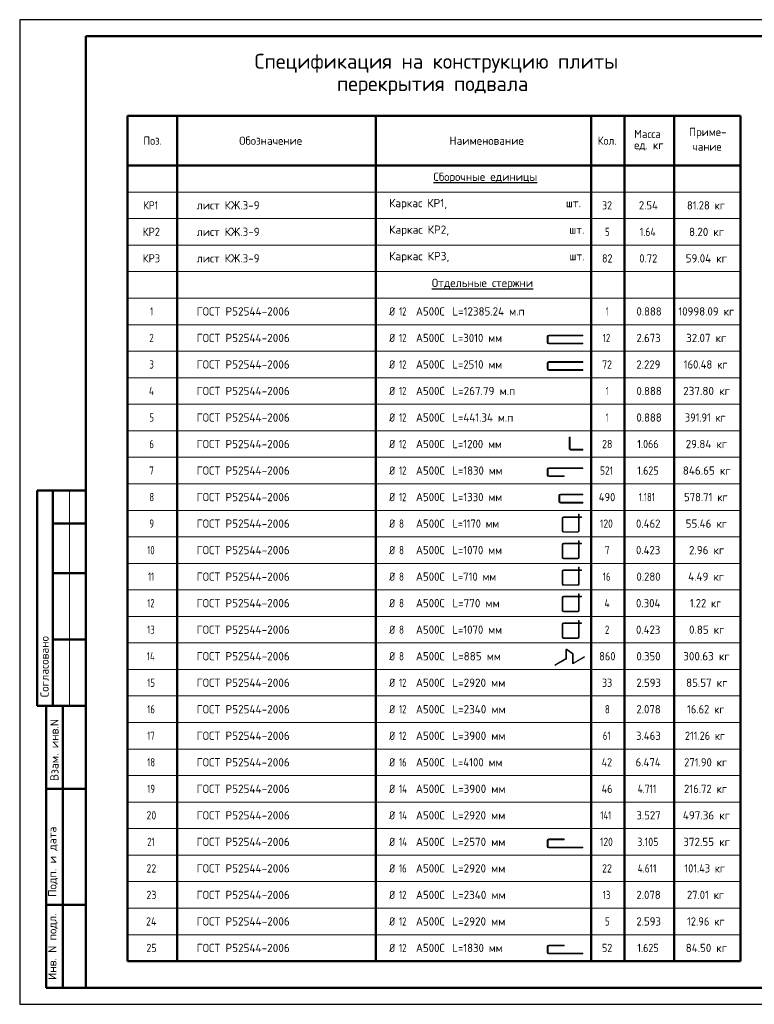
# Model space of a CAD drawing. Header units: millimetres. Extents: x 0 to 42000, y 0 to 29700.
# Tile 1 of 3: x 0 to 22170, y 0 to 29700. Entities that reach past the tile are written whole.
import ezdxf

# ---------------------------------------------------------------- set-up
doc = ezdxf.new("R2010")
doc.units = ezdxf.units.MM
doc.layers.add('Standard', color=7, linetype='Continuous', lineweight=25)
doc.styles.add('ISOCPEUR', font='txt')

msp = doc.modelspace()

# ---------------------------------------------------------------- linework, layer by layer
at = {"layer": 'Standard', "color": 7, "linetype": 'Continuous', "lineweight": 25, "transparency": 33554687}
msp.add_line((2000, 29200), (2000, 1058), dxfattribs=at)
at = {"layer": 'Standard', "color": 7, "linetype": 'Continuous', "lineweight": 50, "transparency": 33554687}
for p, q in [((21750, 26800), (3250, 26800)), ((3250, 26800), (3250, 25300)), ((4750, 26800), (4750, 25300)), ((10750, 26800), (10750, 25300)), ((17250, 26800), (17250, 25300)), ((18250, 26800), (18250, 25300)), ((19750, 26800), (19750, 25300)), ((21750, 26800), (21750, 25300)), ((21750, 25300), (3250, 25300)), ((3250, 25300), (3250, 1300)), ((4750, 25300), (4750, 1300)), ((10750, 25300), (10750, 1300)), ((17250, 25300), (17250, 1300)), ((18250, 25300), (18250, 1300)), ((19750, 25300), (19750, 1300)), ((21750, 25300), (21750, 1300)), ((6, 15500), (0, 15500)), ((2000, 15500), (527, 15500)), ((527, 15500), (527, 9000)), ((527, 15500), (527, 9000)), ((1000, 15500), (1000, 9000)), ((2000, 14500), (1000, 14500)), ((2000, 13000), (1000, 13000)), ((2000, 11000), (1000, 11000)), ((0, 9000), (6, 9000)), ((527, 9000), (2000, 9000)), ((800, 500), (800, 9000)), ((800, 500), (800, 9000)), ((1300, 500), (1300, 9000)), ((800, 6500), (2000, 6500)), ((800, 3000), (2000, 3000)), ((3250, 1300), (21750, 1300)), ((2000, 500), (800, 500))]:
    msp.add_line(p, q, dxfattribs=at)
at = {"layer": 'Standard', "color": 7, "linetype": 'Continuous', "lineweight": 13, "transparency": 33554687}
for p, q in [((21750, 24500), (3250, 24500)), ((21750, 23700), (3250, 23700)), ((21750, 22900), (3250, 22900)), ((21750, 22100), (3250, 22100)), ((21750, 21300), (3250, 21300)), ((21750, 20500), (3250, 20500)), ((15922, 20143), (15922, 19964)), ((15946, 20143), (15946, 19964)), ((21750, 19700), (3250, 19700)), ((15922, 19343), (15922, 19164)), ((15946, 19343), (15946, 19164)), ((21750, 18900), (3250, 18900)), ((21750, 18100), (3250, 18100)), ((21750, 17300), (3250, 17300)), ((16587, 17103), (16587, 16764)), ((16587, 17103), (16611, 17103)), ((16611, 17103), (16611, 16764)), ((21750, 16500), (3250, 16500)), ((15922, 16143), (15922, 15964)), ((15946, 16143), (15946, 15964)), ((1500, 15500), (1500, 9000)), ((21750, 15700), (3250, 15700)), ((16272, 15343), (16272, 15164)), ((16296, 15343), (16296, 15164)), ((21750, 14900), (3250, 14900)), ((16376, 14271), (16376, 14674)), ((16394, 14271), (16394, 14674)), ((16409, 14707), (16862, 14707)), ((16409, 14689), (16862, 14689)), ((21750, 14100), (3250, 14100)), ((16409, 14256), (16847, 14256)), ((16409, 14238), (16847, 14238)), ((16376, 13471), (16376, 13874)), ((16394, 13471), (16394, 13874)), ((16409, 13907), (16862, 13907)), ((16409, 13889), (16862, 13889)), ((16409, 13456), (16847, 13456)), ((16409, 13438), (16847, 13438)), ((21750, 13300), (3250, 13300)), ((16376, 12671), (16376, 13074)), ((16394, 12671), (16394, 13074)), ((16409, 13107), (16862, 13107)), ((16409, 13089), (16862, 13089)), ((21750, 12500), (3250, 12500)), ((16409, 12656), (16847, 12656)), ((16409, 12638), (16847, 12638)), ((16376, 11871), (16376, 12274)), ((16394, 11871), (16394, 12274)), ((16409, 12307), (16862, 12307)), ((16409, 12289), (16862, 12289)), ((21750, 11700), (3250, 11700)), ((16409, 11856), (16847, 11856)), ((16409, 11838), (16847, 11838)), ((16376, 11071), (16376, 11474)), ((16394, 11071), (16394, 11474)), ((16409, 11507), (16862, 11507)), ((16409, 11489), (16862, 11489)), ((16409, 11056), (16847, 11056)), ((16409, 11038), (16847, 11038)), ((21750, 10900), (3250, 10900)), ((16513, 10694), (16681, 10567)), ((16522, 10706), (16690, 10579)), ((16163, 10239), (16482, 10427)), ((16170, 10226), (16490, 10414)), ((16486, 10433), (16486, 10688)), ((16501, 10433), (16501, 10688)), ((16684, 10301), (16684, 10561)), ((16699, 10301), (16699, 10561)), ((16710, 10295), (17033, 10484)), ((16718, 10282), (17041, 10471)), ((21750, 10100), (3250, 10100)), ((21750, 9300), (3250, 9300)), ((21750, 8500), (3250, 8500)), ((21750, 7700), (3250, 7700)), ((3250, 6900), (21750, 6900)), ((21750, 6900), (3250, 6900)), ((3250, 6100), (21750, 6100)), ((3250, 5300), (21750, 5300)), ((15922, 4764), (15922, 4943)), ((15946, 4764), (15946, 4943)), ((3250, 4500), (21750, 4500)), ((3250, 3700), (21750, 3700)), ((3250, 2900), (21750, 2900)), ((3250, 2100), (21750, 2100)), ((15922, 1564), (15922, 1743)), ((15946, 1564), (15946, 1743))]:
    msp.add_line(p, q, dxfattribs=at)
at = {"layer": 'Standard', "color": 7, "linetype": 'Continuous', "lineweight": 25, "transparency": 33554687}
msp.add_lwpolyline([(0, 0), (42000, 0), (42000, 29700), (0, 29700), (0, 0)], close=True, dxfattribs=at)
at = {"layer": 'Standard', "color": 7, "linetype": 'Continuous', "lineweight": 50, "transparency": 33554687}
msp.add_lwpolyline([(2000, 29200), (41500, 29200), (41500, 500), (2000, 500), (2000, 29200)], close=True, dxfattribs=at)
at = {"layer": 'Standard', "color": 7, "linetype": 'Continuous', "lineweight": 25, "transparency": 33554687}
msp.add_lwpolyline([(41500, 29200), (2000, 29200), (2000, 500), (41500, 500), (41500, 29200)], dxfattribs=at)
at = {"layer": 'Standard', "color": 7, "linetype": 'Continuous', "lineweight": 13, "transparency": 33554687}
for points in [[(15966, 20187), (16990, 20187), (16990, 20163), (15966, 20163)], [(15966, 19944), (16994, 19944), (16994, 19920), (15966, 19920)], [(15966, 19387), (16990, 19387), (16990, 19363), (15966, 19363)], [(15966, 19144), (16994, 19144), (16994, 19120), (15966, 19120)], [(16631, 16744), (16994, 16744), (16994, 16720), (16631, 16720)], [(15966, 16187), (16990, 16187), (16990, 16163), (15966, 16163)], [(15966, 15944), (16434, 15944), (16434, 15920), (15966, 15920)], [(16316, 15387), (16990, 15387), (16990, 15363), (16316, 15363)], [(16316, 15144), (16994, 15144), (16994, 15120), (16316, 15120)], [(16862, 14271), (16862, 14782), (16880, 14782), (16880, 14271)], [(16880, 14707), (16955, 14707), (16955, 14689), (16880, 14689)], [(16862, 13471), (16862, 13982), (16880, 13982), (16880, 13471)], [(16880, 13907), (16955, 13907), (16955, 13889), (16880, 13889)], [(16862, 12671), (16862, 13182), (16880, 13182), (16880, 12671)], [(16880, 13107), (16955, 13107), (16955, 13089), (16880, 13089)], [(16862, 11871), (16862, 12382), (16880, 12382), (16880, 11871)], [(16880, 12307), (16955, 12307), (16955, 12289), (16880, 12289)], [(16862, 11071), (16862, 11582), (16880, 11582), (16880, 11071)], [(16880, 11507), (16955, 11507), (16955, 11489), (16880, 11489)], [(15966, 4963), (16434, 4963), (16434, 4987), (15966, 4987)], [(15966, 4720), (16990, 4720), (16990, 4744), (15966, 4744)], [(15966, 1763), (16434, 1763), (16434, 1787), (15966, 1787)], [(15966, 1520), (16990, 1520), (16990, 1544), (15966, 1544)]]:
    msp.add_lwpolyline(points, dxfattribs=at)
for centre, radius, start, end in [((15966, 20143), 44, 90, 180), ((15966, 19964), 44, 180, 270), ((15966, 20143), 20, 90, 180), ((15966, 19964), 20, 180, 270), ((15966, 19343), 44, 90, 180), ((15966, 19343), 20, 90, 180), ((15966, 19164), 44, 180, 270), ((15966, 19164), 20, 180, 270), ((16631, 16764), 44, 180, 270), ((16631, 16764), 20, 180, 270), ((15966, 16143), 44, 90, 180), ((15966, 16143), 20, 90, 180), ((15966, 15964), 44, 180, 270), ((15966, 15964), 20, 180, 270), ((16316, 15343), 44, 90, 180), ((16316, 15164), 44, 180, 270), ((16316, 15343), 20, 90, 180), ((16316, 15164), 20, 180, 270), ((16409, 14674), 33, 90, 180), ((16409, 14674), 15, 90, 180), ((16409, 14271), 33, 180, 270), ((16409, 14271), 15, 180, 270), ((16847, 14271), 15, 270, 0), ((16847, 14271), 33, 270, 0), ((16409, 13874), 33, 90, 180), ((16409, 13874), 15, 90, 180), ((16409, 13471), 33, 180, 270), ((16409, 13471), 15, 180, 270), ((16847, 13471), 15, 270, 0), ((16847, 13471), 33, 270, 0), ((16409, 13074), 33, 90, 180), ((16409, 13074), 15, 90, 180), ((16409, 12671), 33, 180, 270), ((16409, 12671), 15, 180, 270), ((16847, 12671), 15, 270, 0), ((16847, 12671), 33, 270, 0), ((16409, 12274), 33, 90, 180), ((16409, 12274), 15, 90, 180), ((16409, 11871), 33, 180, 270), ((16409, 11871), 15, 180, 270), ((16847, 11871), 15, 270, 0), ((16847, 11871), 33, 270, 0), ((16409, 11474), 33, 90, 180), ((16409, 11474), 15, 90, 180), ((16409, 11071), 33, 180, 270), ((16409, 11071), 15, 180, 270), ((16847, 11071), 15, 270, 0), ((16847, 11071), 33, 270, 0), ((16509, 10688), 22.5, 52.9078, 180), ((16509, 10688), 7.5, 52.9078, 180), ((16479, 10433), 7.5, 300.447, 0), ((16479, 10433), 22.5, 300.447, 0), ((16677, 10561), 7.5, 0, 52.9078), ((16677, 10561), 22.5, 0, 52.9078), ((17037, 10478), 7.5, 300.447, 120.447), ((16167, 10232), 7.5, 120.447, 300.447), ((16707, 10301), 22.5, 180, 300.447), ((16707, 10301), 7.5, 180, 300.447), ((15966, 4943), 44, 90, 180), ((15966, 4764), 44, 180, 270), ((15966, 4943), 20, 90, 180), ((15966, 4764), 20, 180, 270), ((15966, 1743), 44, 90, 180), ((15966, 1564), 44, 180, 270), ((15966, 1743), 20, 90, 180), ((15966, 1564), 20, 180, 270)]:
    msp.add_arc(centre, radius, start, end, dxfattribs=at)

# ---------------------------------------------------------------- texts
at = {"layer": 'Standard', "color": 7, "linetype": 'Continuous', "lineweight": 50, "transparency": 33554687, "char_height": 450, "attachment_point": 7, "style": 'ISOCPEUR'}
for s, insert, width in [('\\W0.99;Спецификация на конструкцию плиты', (7089, 28100), 11039.72), ('\\W0.98;перекрытия подвала', (9575, 27425), 6067.7)]:
    msp.add_mtext(s, dxfattribs=dict(at, insert=insert, width=width))
at = {"layer": 'Standard', "color": 7, "linetype": 'Continuous', "lineweight": 25, "transparency": 33554687, "char_height": 250, "attachment_point": 7, "style": 'ISOCPEUR'}
for s, insert, width in [('\\W0.92;Поз.', (3734, 25925), 727.48), ('\\W0.97;Обозначение', (6626, 25925), 2082.85), ('\\W0.98;Наименование', (12967, 25925), 2320.66), ('\\W0.93;Кол.', (17441, 25925), 740.19), ('\\W0.95;Масса', (18544, 26127), 1043.43), ('\\W0.96;Приме-', (20200, 26121), 1218.74), ('\\W0.95;ед. кг', (18544, 25752), 1042.91), ('\\W0.95;чание', (20300, 25746), 1017.69), ('\\W0.98;{\\LСборочные единицы}', (12487, 24768), 3145.85), ('\\W0.84;КР1', (3738, 23975), 629.78), ('\\W0.97;лист КЖ.3-9', (5340, 23975), 2045.94), ('\\W0.98;Каркас КР1,                       шт.', (11150, 23975), 5960.57), ('\\W0.87;32', (17575, 23975), 459.01), ('\\W0.93;2.54', (18687, 23975), 740.2), ('\\W0.92;81.28 кг', (20138, 23975), 1339.75), ('\\W0.92;КР2', (3712, 23175), 689.61), ('\\W0.97;лист КЖ.3-9', (5340, 23175), 2045.94), ('\\W0.99;Каркас КР2,                       шт.', (11150, 23175), 6011.48), ('\\W0.78;5', (17662, 23175), 272), ('\\W0.85;1.64', (18712, 23175), 681.1), ('\\W0.96;8.20 кг', (20200, 23175), 1218.74), ('\\W0.92;КР3', (3712, 22375), 689.61), ('\\W0.97;лист КЖ.3-9', (5340, 22375), 2045.94), ('\\W0.99;Каркас КР3,                       шт.', (11150, 22375), 6011.48), ('\\W0.87;82', (17575, 22375), 459.01), ('\\W0.92;0.72', (18700, 22375), 714.77), ('\\W0.96;59.04 кг', (20100, 22375), 1419.46), ('\\W0.98;{\\LОтдельные стержни}', (12438, 21568), 3246.34), ('\\W0.56;1', (3938, 20775), 194.44), ('\\W0.98;ГОСТ Р52544-2006', (5340, 20775), 3020.99), ('\\W0.83;Ø', (11150, 20775), 354.18), ('\\W0.75;12', (11449, 20775), 393.57), ('\\W0.95;А500С', (11957, 20775), 1042.91), ('\\W0.96;L=12385.24 м.п', (13058, 20775), 2343.11), ('\\W0.56;1', (17687, 20775), 194.45), ('\\W0.94;0.888', (18612, 20775), 891.67), ('\\W0.95;10998.09 кг', (19875, 20775), 1867.01), ('\\W0.78;2', (3912, 19975), 272), ('\\W0.98;ГОСТ Р52544-2006', (5340, 19975), 3020.99), ('\\W0.83;Ø', (11150, 19975), 354.18), ('\\W0.75;12', (11449, 19975), 393.57), ('\\W0.95;А500С', (11957, 19975), 1042.91), ('\\W0.94;L=3010 мм', (13058, 19975), 1666.52), ('\\W0.75;12', (17600, 19975), 393.57), ('\\W0.94;2.673', (18612, 19975), 891.67), ('\\W0.96;32.07 кг', (20112, 19975), 1394.31), ('\\W0.78;3', (3912, 19175), 272), ('\\W0.98;ГОСТ Р52544-2006', (5340, 19175), 3020.99), ('\\W0.83;Ø', (11150, 19175), 354.18), ('\\W0.75;12', (11449, 19175), 393.57), ('\\W0.95;А500С', (11957, 19175), 1042.91), ('\\W0.94;L=2510 мм', (13058, 19175), 1666.52), ('\\W0.87;72', (17575, 19175), 459.01), ('\\W0.94;2.229', (18612, 19175), 891.67), ('\\W0.93;160.48 кг', (20038, 19175), 1540.91), ('\\W0.80;4', (3900, 18375), 299.87), ('\\W0.98;ГОСТ Р52544-2006', (5340, 18375), 3020.99), ('\\W0.83;Ø', (11150, 18375), 354.18), ('\\W0.75;12', (11449, 18375), 393.57), ('\\W0.95;А500С', (11957, 18375), 1042.91), ('\\W0.97;L=267.79 м.п', (13058, 18375), 2020.36), ('\\W0.56;1', (17687, 18375), 194.45), ('\\W0.94;0.888', (18612, 18375), 891.67), ('\\W0.97;237.80 кг', (20025, 18375), 1569.72), ('\\W0.78;5', (3912, 17575), 272), ('\\W0.98;ГОСТ Р52544-2006', (5340, 17575), 3020.99), ('\\W0.83;Ø', (11150, 17575), 354.18), ('\\W0.75;12', (11449, 17575), 393.57), ('\\W0.95;А500С', (11957, 17575), 1042.91), ('\\W0.95;L=441.34 м.п', (13058, 17575), 2042.69), ('\\W0.56;1', (17687, 17575), 194.45), ('\\W0.94;0.888', (18612, 17575), 891.67), ('\\W0.90;391.91 кг', (20075, 17575), 1461.69), ('\\W0.78;6', (3912, 16775), 272), ('\\W0.98;ГОСТ Р52544-2006', (5340, 16775), 3020.99), ('\\W0.83;Ø', (11150, 16775), 354.18), ('\\W0.75;12', (11449, 16775), 393.57), ('\\W0.95;А500С', (11957, 16775), 1042.91), ('\\W0.94;L=1200 мм', (13058, 16775), 1666.52), ('\\W0.87;28', (17575, 16775), 459.01), ('\\W0.88;1.066', (18638, 16775), 834.26), ('\\W0.96;29.84 кг', (20100, 16775), 1419.46), ('\\W0.78;7', (3912, 15975), 272), ('\\W0.98;ГОСТ Р52544-2006', (5340, 15975), 3020.99), ('\\W0.83;Ø', (11150, 15975), 354.18), ('\\W0.75;12', (11449, 15975), 393.57), ('\\W0.95;А500С', (11957, 15975), 1042.91), ('\\W0.94;L=1830 мм', (13058, 15975), 1666.52), ('\\W0.83;521', (17512, 15975), 577.92), ('\\W0.88;1.625', (18638, 15975), 834.26), ('\\W0.97;846.65 кг', (20012, 15975), 1594.85), ('\\W0.78;8', (3912, 15175), 272), ('\\W0.98;ГОСТ Р52544-2006', (5340, 15175), 3020.99), ('\\W0.83;Ø', (11150, 15175), 354.18), ('\\W0.75;12', (11449, 15175), 393.57), ('\\W0.95;А500С', (11957, 15175), 1042.91), ('\\W0.94;L=1330 мм', (13058, 15175), 1666.52), ('\\W0.92;490', (17475, 15175), 664.13), ('\\W0.76;1.181', (18687, 15175), 719.44), ('\\W0.93;578.71 кг', (20050, 15175), 1515.71), ('\\W0.78;9', (3912, 14375), 272), ('\\W0.98;ГОСТ Р52544-2006', (5340, 14375), 3020.99), ('\\W0.83;Ø', (11150, 14375), 354.18), ('\\W0.78;8', (11449, 14375), 271.99), ('\\W0.95;А500С', (11957, 14375), 1042.91), ('\\W0.91;L=1170 мм', (13058, 14375), 1612.89), ('\\W0.83;120', (17512, 14375), 577.92), ('\\W0.94;0.462', (18600, 14375), 916.95), ('\\W0.96;55.46 кг', (20100, 14375), 1419.46), ('\\W0.75;10', (3850, 13575), 393.58), ('\\W0.98;ГОСТ Р52544-2006', (5340, 13575), 3020.99), ('\\W0.83;Ø', (11150, 13575), 354.18), ('\\W0.78;8', (11449, 13575), 271.99), ('\\W0.95;А500С', (11957, 13575), 1042.91), ('\\W0.94;L=1070 мм', (13058, 13575), 1666.52), ('\\W0.78;7', (17662, 13575), 272), ('\\W0.94;0.423', (18600, 13575), 916.95), ('\\W0.96;2.96 кг', (20200, 13575), 1218.74), ('\\W0.62;11', (3875, 12775), 328.12), ('\\W0.98;ГОСТ Р52544-2006', (5340, 12775), 3020.99), ('\\W0.83;Ø', (11150, 12775), 354.18), ('\\W0.78;8', (11449, 12775), 271.99), ('\\W0.95;А500С', (11957, 12775), 1042.91), ('\\W0.93;L=710 мм', (13058, 12775), 1490.78), ('\\W0.75;16', (17600, 12775), 393.57), ('\\W0.94;0.280', (18612, 12775), 891.67), ('\\W0.96;4.49 кг', (20175, 12775), 1269.07), ('\\W0.75;12', (3850, 11975), 393.58), ('\\W0.98;ГОСТ Р52544-2006', (5340, 11975), 3020.99), ('\\W0.83;Ø', (11150, 11975), 354.18), ('\\W0.78;8', (11449, 11975), 271.99), ('\\W0.95;А500С', (11957, 11975), 1042.91), ('\\W0.97;L=770 мм', (13058, 11975), 1544.86), ('\\W0.80;4', (17650, 11975), 299.86), ('\\W0.94;0.304', (18600, 11975), 916.95), ('\\W0.91;1.22 кг', (20225, 11975), 1163.45), ('\\W0.75;13', (3850, 11175), 393.58), ('\\W0.98;ГОСТ Р52544-2006', (5340, 11175), 3020.99), ('\\W0.83;Ø', (11150, 11175), 354.18), ('\\W0.78;8', (11449, 11175), 271.99), ('\\W0.95;А500С', (11957, 11175), 1042.91), ('\\W0.94;L=1070 мм', (13058, 11175), 1666.52), ('\\W0.78;2', (17662, 11175), 272), ('\\W0.94;0.423', (18600, 11175), 916.95), ('\\W0.96;0.85 кг', (20200, 11175), 1218.74), ('\\W0.76;14', (3838, 10375), 420.46), ('\\W0.98;ГОСТ Р52544-2006', (5340, 10375), 3020.99), ('\\W0.83;Ø', (11150, 10375), 354.18), ('\\W0.78;8', (11449, 10375), 271.99), ('\\W0.95;А500С', (11957, 10375), 1042.91), ('\\W0.97;L=885 мм', (13058, 10375), 1544.86), ('\\W0.91;860', (17487, 10375), 638.63), ('\\W0.94;0.350', (18612, 10375), 891.67), ('\\W0.97;300.63 кг', (20025, 10375), 1569.72), ('\\W0.75;15', (3850, 9575), 393.58), ('\\W0.98;ГОСТ Р52544-2006', (5340, 9575), 3020.99), ('\\W0.83;Ø', (11150, 9575), 354.18), ('\\W0.75;12', (11449, 9575), 393.57), ('\\W0.95;А500С', (11957, 9575), 1042.91), ('\\W0.97;L=2920 мм', (13058, 9575), 1720.16), ('\\W0.87;33', (17575, 9575), 459.01), ('\\W0.94;2.593', (18612, 9575), 891.67), ('\\W0.96;85.57 кг', (20112, 9575), 1394.31), ('\\W0.75;16', (3850, 8775), 393.58), ('\\W0.98;ГОСТ Р52544-2006', (5340, 8775), 3020.99), ('\\W0.83;Ø', (11150, 8775), 354.18), ('\\W0.75;12', (11449, 8775), 393.57), ('\\W0.95;А500С', (11957, 8775), 1042.91), ('\\W0.97;L=2340 мм', (13058, 8775), 1745.27), ('\\W0.78;8', (17662, 8775), 272), ('\\W0.94;2.078', (18612, 8775), 891.67), ('\\W0.92;16.62 кг', (20138, 8775), 1339.75), ('\\W0.75;17', (3850, 7975), 393.58), ('\\W0.98;ГОСТ Р52544-2006', (5340, 7975), 3020.99), ('\\W0.83;Ø', (11150, 7975), 354.18), ('\\W0.75;12', (11449, 7975), 393.57), ('\\W0.95;А500С', (11957, 7975), 1042.91), ('\\W0.97;L=3900 мм', (13058, 7975), 1720.16), ('\\W0.75;61', (17600, 7975), 393.57), ('\\W0.94;3.463', (18600, 7975), 916.95), ('\\W0.90;211.26 кг', (20075, 7975), 1461.69), ('\\W0.75;18', (3850, 7175), 393.58), ('\\W0.98;ГОСТ Р52544-2006', (5340, 7175), 3020.99), ('\\W0.83;Ø', (11150, 7175), 354.18), ('\\W0.75;16', (11449, 7175), 393.57), ('\\W0.95;А500С', (11957, 7175), 1042.91), ('\\W0.94;L=4100 мм', (13058, 7175), 1691.69), ('\\W0.88;42', (17562, 7175), 484.99), ('\\W0.94;6.474', (18587, 7175), 942.22), ('\\W0.93;271.90 кг', (20050, 7175), 1515.71), ('\\W0.75;19', (3850, 6375), 393.58), ('\\W0.98;ГОСТ Р52544-2006', (5340, 6375), 3020.99), ('\\W0.83;Ø', (11150, 6375), 354.18), ('\\W0.76;14', (11449, 6375), 420.46), ('\\W0.95;А500С', (11957, 6375), 1042.91), ('\\W0.97;L=3900 мм', (13058, 6375), 1720.16), ('\\W0.88;46', (17562, 6375), 484.99), ('\\W0.82;4.711', (18650, 6375), 802.57), ('\\W0.93;216.72 кг', (20050, 6375), 1515.71), ('\\W0.87;20', (3825, 5575), 459.01), ('\\W0.98;ГОСТ Р52544-2006', (5340, 5575), 3020.99), ('\\W0.83;Ø', (11150, 5575), 354.18), ('\\W0.76;14', (11449, 5575), 420.46), ('\\W0.95;А500С', (11957, 5575), 1042.91), ('\\W0.97;L=2920 мм', (13058, 5575), 1720.16), ('\\W0.75;141', (17525, 5575), 543.63), ('\\W0.94;3.527', (18612, 5575), 891.67), ('\\W0.97;497.36 кг', (20012, 5575), 1594.85), ('\\W0.75;21', (3850, 4775), 393.58), ('\\W0.98;ГОСТ Р52544-2006', (5340, 4775), 3020.99), ('\\W0.83;Ø', (11150, 4775), 354.18), ('\\W0.76;14', (11449, 4775), 420.46), ('\\W0.95;А500С', (11957, 4775), 1042.91), ('\\W0.97;L=2570 мм', (13058, 4775), 1720.16), ('\\W0.83;120', (17512, 4775), 577.92), ('\\W0.88;3.105', (18638, 4775), 834.26), ('\\W0.97;372.55 кг', (20025, 4775), 1569.72), ('\\W0.87;22', (3825, 3975), 459.01), ('\\W0.98;ГОСТ Р52544-2006', (5340, 3975), 3020.99), ('\\W0.83;Ø', (11150, 3975), 354.18), ('\\W0.75;16', (11449, 3975), 393.57), ('\\W0.95;А500С', (11957, 3975), 1042.91), ('\\W0.97;L=2920 мм', (13058, 3975), 1720.16), ('\\W0.87;22', (17575, 3975), 459.01), ('\\W0.82;4.611', (18650, 3975), 802.57), ('\\W0.90;101.43 кг', (20062, 3975), 1486.96), ('\\W0.87;23', (3825, 3175), 459.01), ('\\W0.98;ГОСТ Р52544-2006', (5340, 3175), 3020.99), ('\\W0.83;Ø', (11150, 3175), 354.18), ('\\W0.75;12', (11449, 3175), 393.57), ('\\W0.95;А500С', (11957, 3175), 1042.91), ('\\W0.97;L=2340 мм', (13058, 3175), 1745.27), ('\\W0.75;13', (17600, 3175), 393.57), ('\\W0.94;2.078', (18612, 3175), 891.67), ('\\W0.92;27.01 кг', (20138, 3175), 1339.75), ('\\W0.88;24', (3812, 2375), 484.99), ('\\W0.98;ГОСТ Р52544-2006', (5340, 2375), 3020.99), ('\\W0.83;Ø', (11150, 2375), 354.18), ('\\W0.75;12', (11449, 2375), 393.57), ('\\W0.95;А500С', (11957, 2375), 1042.91), ('\\W0.97;L=2920 мм', (13058, 2375), 1720.16), ('\\W0.78;5', (17662, 2375), 272), ('\\W0.94;2.593', (18612, 2375), 891.67), ('\\W0.92;12.96 кг', (20138, 2375), 1339.75), ('\\W0.87;25', (3825, 1575), 459.01), ('\\W0.98;ГОСТ Р52544-2006', (5340, 1575), 3020.99), ('\\W0.83;Ø', (11150, 1575), 354.18), ('\\W0.75;12', (11449, 1575), 393.57), ('\\W0.95;А500С', (11957, 1575), 1042.91), ('\\W0.94;L=1830 мм', (13058, 1575), 1666.52), ('\\W0.87;52', (17575, 1575), 459.01), ('\\W0.88;1.625', (18638, 1575), 834.26), ('\\W0.96;84.50 кг', (20100, 1575), 1419.46)]:
    msp.add_mtext(s, dxfattribs=dict(at, insert=insert, width=width))
at = {"layer": 'Standard', "color": 7, "linetype": 'Continuous', "lineweight": 50, "transparency": 33554687, "char_height": 250, "attachment_point": 7, "rotation": 90, "style": 'ISOCPEUR'}
for s, insert, width in [('\\A1;{\\fISOCPEUR|i0|b0;\\H250.000000;\\W1.000000;\\C7;Согласовано}\\P', (875, 9261), 2071.88), ('\\A1;{\\fISOCPEUR|i0|b0;\\H250.000000;\\W1.000000;\\C7;Взам. инв.N}\\P', (1173, 6736), 1909.1), ('\\A1;{\\fISOCPEUR|i0|b0;\\H250.000000;\\W1.000000;\\C7;Подп. и дата}\\P', (1149, 3242), 2197.06), ('\\A1;{\\fISOCPEUR|i0|b0;\\H250.000000;\\W1.000000;\\C7;Инв. N подл.}\\P', (1149, 734), 2021.79)]:
    msp.add_mtext(s, dxfattribs=dict(at, insert=insert, width=width))

doc.saveas('drawing.dxf')
